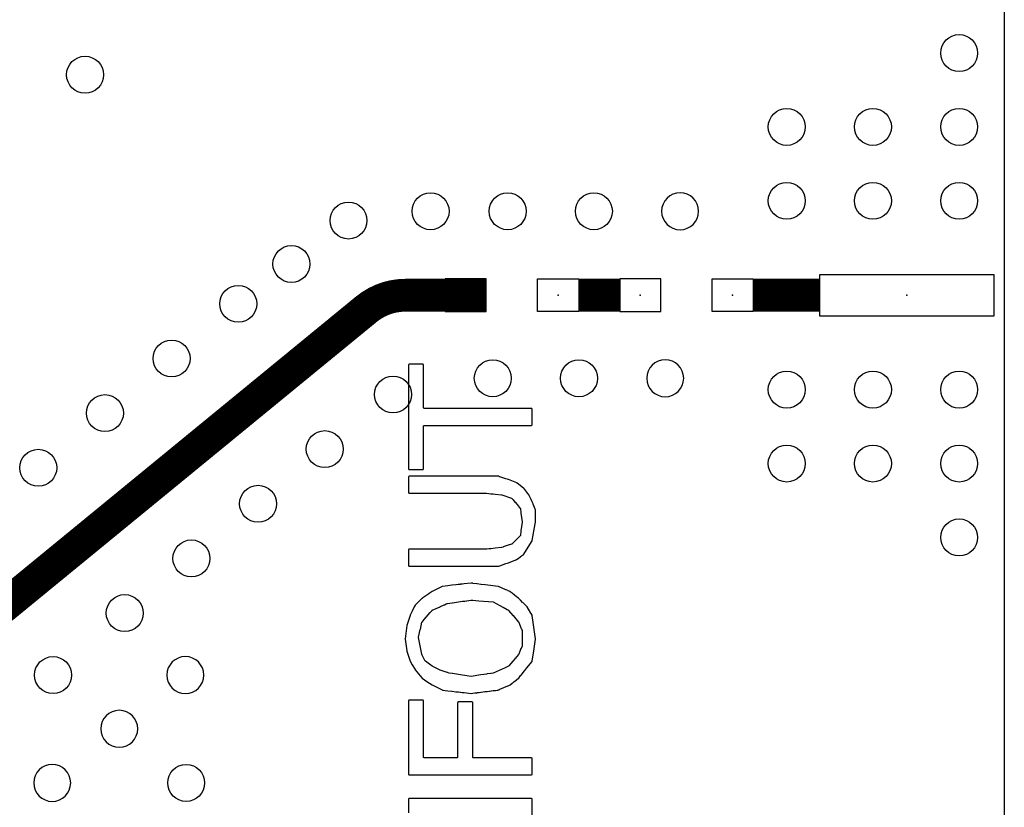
# Model space of a CAD drawing. Extents: x -0.28 to 1.53, y -0.26 to 1.53.
# Tile 12 of 45: x 1.02 to 1.5, y 0.78 to 1.16. Entities that reach past the tile are written whole.
import ezdxf
from ezdxf.enums import TextEntityAlignment as Align

# ---------------------------------------------------------------- set-up
doc = ezdxf.new("R2010")
doc.units = 0
doc.header["$MEASUREMENT"] = 0
doc.linetypes.add('SSCOMP', pattern=[101, 100, 1])
doc.layers.get('0').update_dxf_attribs({"linetype": 'CONTINUOUS'})
for name, color, linetype in [('COM-NS', 4, 'CONTINUOUS'), ('HOL', 1, 'CONTINUOUS'), ('LND-NS', 5, 'CONTINUOUS'), ('NET', 7, 'CONTINUOUS'), ('PAD-NS', 5, 'CONTINUOUS'), ('PCB', 7, 'CONTINUOUS'), ('SLK-NS', 7, 'CONTINUOUS'), ('TRA-03', 40, 'CONTINUOUS'), ('TRA-NS', 5, 'CONTINUOUS'), ('via', 7, 'CONTINUOUS')]:
    doc.layers.add(name, color=color, linetype=linetype)
doc.layers.get('COM-NS').off()
doc.layers.get('TRA-03').off()

# ---------------------------------------------------------------- blocks, each defined once
blk = doc.blocks.new('PAD-NS-4-D085-D02')
at = {"layer": 'PAD-NS'}
blk.add_lwpolyline([(-0.0425, -0.01), (0.0425, -0.01), (0.0425, 0.01), (-0.0425, 0.01)], close=True, dxfattribs=at)
blk.add_point((0, 0), dxfattribs=at)
blk = doc.blocks.new('HOL-D018')
at = {"layer": 'HOL'}
blk.add_circle((0, 0), 0.009, dxfattribs=at)
blk = doc.blocks.new('VIA-D018-D0')
at = {"layer": 'HOL'}
blk.add_blockref('HOL-D018', (0, 0), dxfattribs=at)
at = {"layer": 'NET'}
blk.add_attdef('NET', text='', height=0.01, dxfattribs=at).set_placement((0, 0), align=Align.MIDDLE)
blk = doc.blocks.new('SMA-NS')
at = {"layer": 'PAD-NS'}
blk.add_blockref('PAD-NS-4-D085-D02', (0.0475, 0), dxfattribs=at)
at = {"layer": 'via'}
for p in [(0.022, 0.118), (0.022, 0.082), (0.064, 0.082), (0.106, 0.082), (0.022, 0.046), (0.064, 0.046), (0.106, 0.046), (0.022, -0.046), (0.064, -0.046), (0.106, -0.046), (0.022, -0.082), (0.064, -0.082), (0.106, -0.082), (0.022, -0.118)]:
    blk.add_blockref('VIA-D018-D0', p, dxfattribs=at)
blk = doc.blocks.new('LND-NS-4-D02-D016')
at = {"layer": 'LND-NS'}
blk.add_lwpolyline([(-0.01, -0.008), (0.01, -0.008), (0.01, 0.008), (-0.01, 0.008)], close=True, dxfattribs=at)
blk.add_point((0, 0), dxfattribs=at)
blk = doc.blocks.new('0402_16-NS')
at = {"layer": 'LND-NS'}
blk.add_blockref('LND-NS-4-D02-D016', (-0.0225, 0), dxfattribs=at)
at = {"layer": 'LND-NS', "xscale": -1}
blk.add_blockref('LND-NS-4-D02-D016', (0.0225, 0), dxfattribs=at)

msp = doc.modelspace()

# ---------------------------------------------------------------- linework, layer by layer
at = {"layer": 'PCB'}
msp.add_lwpolyline([(0, 1.5), (1.5, 1.5), (1.5, 0), (0, 0)], close=True, dxfattribs=at)
at = {"layer": 'SLK-NS'}
for points in [[(1.20967, 0.94042), (1.209676, 0.940342), (1.209694, 0.940265), (1.209724, 0.940193), (1.209765, 0.940126), (1.209816, 0.940066), (1.209876, 0.940015), (1.209943, 0.939974), (1.210015, 0.939944), (1.210092, 0.939926), (1.21017, 0.93992), (1.21661, 0.93992), (1.216688, 0.939926), (1.216765, 0.939944), (1.216837, 0.939974), (1.216904, 0.940015), (1.216964, 0.940066), (1.217015, 0.940126), (1.217056, 0.940193), (1.217086, 0.940265), (1.217104, 0.940342), (1.21711, 0.94042), (1.21711, 0.961192), (1.217318, 0.9614), (1.2695, 0.9614), (1.269578, 0.961406), (1.269655, 0.961424), (1.269727, 0.961454), (1.269794, 0.961495), (1.269854, 0.961546), (1.269905, 0.961606), (1.269946, 0.961673), (1.269976, 0.961745), (1.269994, 0.961822), (1.27, 0.9619), (1.27, 0.96917), (1.269994, 0.969248), (1.269976, 0.969325), (1.269946, 0.969397), (1.269905, 0.969464), (1.269854, 0.969524), (1.269794, 0.969575), (1.269727, 0.969616), (1.269655, 0.969646), (1.269578, 0.969664), (1.2695, 0.96967), (1.217318, 0.96967), (1.21711, 0.969878), (1.21711, 0.99066), (1.217104, 0.990738), (1.217086, 0.990815), (1.217056, 0.990887), (1.217015, 0.990954), (1.216964, 0.991014), (1.216904, 0.991065), (1.216837, 0.991106), (1.216765, 0.991136), (1.216688, 0.991154), (1.21661, 0.99116), (1.21017, 0.99116), (1.210092, 0.991154), (1.210015, 0.991136), (1.209943, 0.991106), (1.209876, 0.991065), (1.209816, 0.991014), (1.209765, 0.990954), (1.209724, 0.990887), (1.209694, 0.990815), (1.209676, 0.990738), (1.20967, 0.99066)], [(1.20967, 0.89331), (1.209676, 0.893232), (1.209694, 0.893155), (1.209724, 0.893083), (1.209765, 0.893016), (1.209816, 0.892956), (1.209876, 0.892905), (1.209943, 0.892864), (1.210015, 0.892834), (1.210092, 0.892816), (1.21017, 0.89281), (1.253393, 0.89281), (1.253472, 0.892817), (1.253548, 0.892836), (1.254115, 0.893025), (1.254155, 0.893034), (1.254202, 0.893053), (1.257136, 0.89403), (1.257155, 0.894034), (1.257177, 0.894043), (1.258418, 0.894456), (1.258418, 0.894457), (1.258447, 0.894466), (1.261144, 0.895551), (1.261155, 0.895554), (1.261227, 0.895584), (1.261231, 0.895587), (1.262129, 0.895948), (1.262155, 0.895954), (1.262227, 0.895984), (1.262243, 0.895994), (1.262497, 0.896096), (1.262496, 0.896098), (1.262543, 0.896118), (1.26261, 0.89616), (1.263243, 0.896634), (1.263294, 0.896665), (1.263354, 0.896716), (1.263356, 0.896718), (1.264255, 0.897391), (1.264294, 0.897415), (1.264347, 0.89746), (1.265266, 0.898148), (1.265294, 0.898165), (1.265331, 0.898197), (1.26579, 0.89854), (1.265789, 0.898541), (1.265811, 0.898557), (1.265867, 0.898612), (1.265914, 0.898675), (1.266398, 0.899448), (1.266405, 0.899456), (1.266446, 0.899523), (1.266448, 0.899527), (1.269954, 0.905125), (1.269953, 0.905126), (1.26997, 0.905153), (1.270002, 0.905225), (1.270022, 0.905301), (1.271485, 0.913383), (1.271494, 0.913422), (1.271496, 0.913442), (1.271641, 0.914251), (1.271644, 0.914262), (1.27165, 0.91434), (1.27165, 0.91999), (1.271649, 0.920006), (1.271649, 0.920023), (1.271646, 0.920047), (1.271644, 0.920068), (1.271641, 0.920083), (1.271638, 0.920101), (1.271632, 0.920121), (1.271626, 0.920145), (1.271617, 0.920167), (1.271614, 0.920176), (1.271478, 0.920514), (1.271476, 0.920525), (1.271446, 0.920597), (1.271444, 0.9206), (1.27048, 0.923007), (1.270476, 0.923025), (1.270446, 0.923097), (1.270441, 0.923106), (1.270004, 0.924196), (1.270002, 0.924195), (1.269987, 0.924233), (1.269468, 0.925274), (1.269446, 0.925327), (1.269423, 0.925365), (1.268452, 0.927312), (1.268446, 0.927327), (1.268439, 0.927338), (1.268367, 0.927483), (1.268362, 0.927494), (1.26832, 0.92756), (1.266416, 0.930096), (1.266405, 0.930114), (1.266384, 0.930139), (1.26591, 0.93077), (1.265909, 0.93077), (1.265869, 0.930818), (1.26581, 0.93087), (1.26261, 0.93327), (1.262609, 0.933269), (1.262566, 0.933299), (1.262496, 0.933334), (1.258446, 0.934954), (1.258445, 0.934953), (1.258418, 0.934964), (1.257177, 0.935377), (1.257155, 0.935386), (1.257136, 0.93539), (1.254202, 0.936367), (1.254155, 0.936386), (1.254115, 0.936395), (1.253557, 0.936581), (1.253545, 0.936586), (1.253468, 0.936604), (1.25339, 0.93661), (1.21017, 0.93661), (1.210092, 0.936604), (1.210015, 0.936586), (1.209943, 0.936556), (1.209876, 0.936515), (1.209816, 0.936464), (1.209765, 0.936404), (1.209724, 0.936337), (1.209694, 0.936265), (1.209676, 0.936188), (1.20967, 0.93611), (1.20967, 0.92885), (1.209676, 0.928772), (1.209694, 0.928695), (1.209724, 0.928623), (1.209765, 0.928556), (1.209816, 0.928496), (1.209876, 0.928445), (1.209943, 0.928404), (1.210015, 0.928374), (1.210092, 0.928356), (1.21017, 0.92835), (1.247649, 0.92835), (1.247685, 0.928343), (1.248917, 0.928207), (1.248922, 0.928206), (1.248942, 0.928204), (1.249918, 0.928097), (1.249922, 0.928096), (1.249935, 0.928095), (1.25092, 0.927986), (1.250922, 0.927986), (1.250929, 0.927985), (1.251922, 0.927876), (1.251923, 0.927876), (1.255079, 0.927528), (1.255136, 0.927511), (1.255139, 0.92751), (1.259835, 0.925948), (1.259845, 0.925944), (1.259854, 0.925942), (1.260019, 0.925887), (1.260134, 0.925812), (1.260589, 0.925266), (1.260595, 0.925256), (1.260646, 0.925196), (1.26065, 0.925192), (1.261591, 0.924063), (1.261595, 0.924056), (1.261646, 0.923996), (1.261647, 0.923995), (1.262593, 0.922859), (1.262595, 0.922856), (1.262626, 0.922819), (1.264169, 0.920966), (1.264223, 0.92084), (1.264506, 0.918583), (1.264506, 0.918581), (1.26504, 0.91433), (1.26504, 0.91427), (1.264508, 0.910026), (1.264506, 0.910018), (1.264505, 0.91), (1.264224, 0.907763), (1.264158, 0.907626), (1.260128, 0.903596), (1.260028, 0.903536), (1.259854, 0.903478), (1.259845, 0.903476), (1.259835, 0.903472), (1.25888, 0.903154), (1.258845, 0.903146), (1.258803, 0.903129), (1.25586, 0.90215), (1.255845, 0.902146), (1.255827, 0.902139), (1.255139, 0.90191), (1.255136, 0.901909), (1.255079, 0.901892), (1.251923, 0.901544), (1.251922, 0.901544), (1.250929, 0.901435), (1.250922, 0.901434), (1.25092, 0.901434), (1.249935, 0.901325), (1.249922, 0.901324), (1.249918, 0.901323), (1.248942, 0.901216), (1.248922, 0.901214), (1.248917, 0.901213), (1.247948, 0.901106), (1.247922, 0.901104), (1.247915, 0.901102), (1.247685, 0.901077), (1.247685, 0.901076), (1.247642, 0.90107), (1.21017, 0.90107), (1.210092, 0.901064), (1.210015, 0.901046), (1.209943, 0.901016), (1.209876, 0.900975), (1.209816, 0.900924), (1.209765, 0.900864), (1.209724, 0.900797), (1.209694, 0.900725), (1.209676, 0.900648), (1.20967, 0.90057)], [(1.20802, 0.857288), (1.208025, 0.857209), (1.208835, 0.851529), (1.208836, 0.851529), (1.208837, 0.851518), (1.208856, 0.851442), (1.210476, 0.846582), (1.210477, 0.846582), (1.210486, 0.846553), (1.210521, 0.846482), (1.211554, 0.844764), (1.211554, 0.844763), (1.211559, 0.844754), (1.212961, 0.842422), (1.212962, 0.842423), (1.212999, 0.842368), (1.216229, 0.838328), (1.216281, 0.838273), (1.216342, 0.838224), (1.218698, 0.836651), (1.218706, 0.836645), (1.218731, 0.83663), (1.221212, 0.834974), (1.221213, 0.834975), (1.221266, 0.834943), (1.226126, 0.832514), (1.226138, 0.832507), (1.226211, 0.83248), (1.226288, 0.832464), (1.228915, 0.832138), (1.228922, 0.832136), (1.228938, 0.832135), (1.230901, 0.831891), (1.230922, 0.831886), (1.230971, 0.831882), (1.232808, 0.831654), (1.232815, 0.831653), (1.23288, 0.831646), (1.232922, 0.831636), (1.233, 0.83163), (1.233013, 0.831631), (1.233891, 0.831533), (1.233922, 0.831526), (1.234, 0.83152), (1.234006, 0.83152), (1.234901, 0.831421), (1.234922, 0.831416), (1.234997, 0.83141), (1.235911, 0.831308), (1.235922, 0.831306), (1.23596, 0.831303), (1.236922, 0.831196), (1.236923, 0.831196), (1.240185, 0.830834), (1.240224, 0.83083), (1.240302, 0.830834), (1.240993, 0.830921), (1.241, 0.83092), (1.241078, 0.830926), (1.241125, 0.830937), (1.242071, 0.831055), (1.242078, 0.831056), (1.242081, 0.831057), (1.242991, 0.831171), (1.243, 0.83117), (1.243078, 0.831176), (1.243129, 0.831188), (1.244063, 0.831305), (1.244078, 0.831306), (1.244085, 0.831308), (1.244989, 0.831421), (1.245, 0.83142), (1.245078, 0.831426), (1.245132, 0.831439), (1.246055, 0.831554), (1.246078, 0.831556), (1.246088, 0.831558), (1.246987, 0.831671), (1.247, 0.83167), (1.247078, 0.831676), (1.247136, 0.83169), (1.248047, 0.831804), (1.248078, 0.831806), (1.248092, 0.831809), (1.248986, 0.831921), (1.249, 0.83192), (1.249078, 0.831926), (1.249139, 0.83194), (1.250039, 0.832053), (1.250078, 0.832056), (1.250095, 0.83206), (1.250984, 0.832171), (1.251, 0.83217), (1.251078, 0.832176), (1.251143, 0.832191), (1.252031, 0.832302), (1.252078, 0.832306), (1.252099, 0.832311), (1.252982, 0.832421), (1.253, 0.83242), (1.253078, 0.832426), (1.253147, 0.832442), (1.253402, 0.832474), (1.253402, 0.832475), (1.253462, 0.832485), (1.253537, 0.83251), (1.254154, 0.832774), (1.254155, 0.832774), (1.254227, 0.832804), (1.254233, 0.832807), (1.258153, 0.834483), (1.258155, 0.834484), (1.258227, 0.834514), (1.258234, 0.834518), (1.259197, 0.83493), (1.259196, 0.834931), (1.259227, 0.834944), (1.259242, 0.834953), (1.259248, 0.834956), (1.259261, 0.834965), (1.259294, 0.834985), (1.259306, 0.834996), (1.259313, 0.835), (1.260287, 0.835781), (1.260294, 0.835785), (1.26032, 0.835807), (1.261279, 0.836576), (1.261294, 0.836585), (1.261351, 0.836633), (1.262272, 0.837371), (1.262294, 0.837385), (1.262354, 0.837436), (1.262358, 0.83744), (1.263264, 0.838167), (1.263294, 0.838185), (1.263354, 0.838236), (1.263364, 0.838248), (1.263367, 0.83825), (1.26342, 0.838308), (1.264371, 0.839496), (1.264405, 0.839536), (1.264411, 0.839547), (1.265381, 0.840758), (1.265405, 0.840786), (1.265409, 0.840793), (1.266392, 0.842021), (1.266405, 0.842036), (1.266407, 0.84204), (1.267402, 0.843283), (1.267405, 0.843286), (1.267405, 0.843287), (1.269919, 0.846428), (1.269932, 0.846443), (1.269974, 0.84651), (1.270004, 0.846582), (1.270023, 0.846658), (1.270492, 0.849483), (1.270494, 0.849492), (1.270495, 0.849499), (1.270823, 0.851478), (1.270825, 0.851489), (1.271643, 0.857183), (1.271643, 0.857187), (1.271645, 0.857199), (1.271647, 0.857225), (1.27165, 0.857262), (1.27165, 0.857277), (1.271647, 0.857313), (1.271645, 0.857341), (1.271643, 0.857355), (1.270015, 0.868741), (1.270013, 0.868741), (1.270007, 0.868782), (1.269984, 0.868857), (1.269949, 0.868927), (1.269448, 0.869762), (1.269446, 0.869767), (1.269405, 0.869834), (1.269404, 0.869835), (1.267549, 0.872927), (1.267548, 0.872926), (1.267524, 0.872964), (1.267473, 0.873024), (1.267361, 0.873136), (1.267354, 0.873144), (1.267345, 0.873151), (1.266375, 0.874119), (1.266354, 0.874144), (1.266329, 0.874166), (1.265389, 0.875103), (1.265354, 0.875144), (1.265312, 0.87518), (1.264402, 0.876087), (1.264354, 0.876144), (1.264295, 0.876194), (1.263403, 0.877084), (1.263402, 0.877083), (1.263378, 0.877106), (1.263354, 0.877134), (1.263294, 0.877185), (1.263243, 0.877216), (1.262366, 0.87792), (1.262354, 0.877934), (1.262294, 0.877985), (1.262256, 0.878008), (1.261359, 0.878728), (1.261354, 0.878734), (1.261294, 0.878785), (1.261269, 0.8788), (1.260341, 0.879545), (1.260294, 0.879585), (1.260282, 0.879592), (1.259313, 0.88037), (1.259312, 0.880369), (1.259294, 0.880385), (1.259278, 0.880395), (1.259267, 0.880403), (1.259252, 0.880411), (1.259227, 0.880426), (1.259202, 0.880436), (1.259197, 0.880439), (1.25823, 0.880854), (1.258227, 0.880856), (1.258183, 0.880874), (1.257234, 0.881282), (1.257227, 0.881286), (1.257155, 0.881316), (1.257153, 0.881316), (1.253555, 0.882861), (1.253552, 0.882863), (1.253545, 0.882866), (1.253537, 0.882869), (1.253479, 0.88289), (1.253402, 0.882906), (1.247088, 0.883692), (1.247078, 0.883694), (1.247054, 0.883696), (1.245099, 0.883939), (1.245078, 0.883944), (1.24503, 0.883948), (1.243109, 0.884187), (1.243078, 0.884194), (1.243006, 0.8842), (1.24112, 0.884434), (1.241078, 0.884444), (1.241, 0.88445), (1.240996, 0.88445), (1.240302, 0.884535), (1.240263, 0.884539), (1.240185, 0.884537), (1.236923, 0.884174), (1.236922, 0.884174), (1.23596, 0.884067), (1.235922, 0.884064), (1.235911, 0.884062), (1.234997, 0.88396), (1.234922, 0.883954), (1.234901, 0.883949), (1.234006, 0.88385), (1.234, 0.88385), (1.233922, 0.883844), (1.233891, 0.883837), (1.233013, 0.883739), (1.233, 0.88374), (1.232922, 0.883734), (1.23288, 0.883724), (1.232815, 0.883717), (1.232815, 0.883716), (1.232808, 0.883716), (1.230971, 0.883488), (1.230922, 0.883484), (1.230901, 0.883479), (1.228938, 0.883235), (1.228922, 0.883234), (1.228915, 0.883232), (1.226288, 0.882906), (1.226288, 0.882905), (1.226276, 0.882904), (1.226199, 0.882887), (1.226126, 0.882857), (1.221266, 0.880427), (1.221267, 0.880426), (1.221213, 0.880396), (1.219773, 0.879436), (1.219706, 0.879395), (1.219686, 0.879378), (1.218712, 0.878729), (1.218706, 0.878725), (1.218704, 0.878723), (1.216773, 0.877436), (1.216706, 0.877395), (1.216686, 0.877378), (1.216323, 0.877136), (1.216306, 0.877125), (1.216246, 0.877074), (1.213036, 0.873864), (1.213037, 0.873863), (1.213034, 0.873861), (1.212983, 0.873801), (1.212943, 0.873734), (1.212557, 0.872961), (1.212554, 0.872957), (1.212552, 0.872951), (1.211557, 0.870961), (1.211554, 0.870957), (1.211552, 0.870951), (1.210557, 0.868961), (1.210554, 0.868957), (1.210552, 0.868951), (1.210518, 0.868885), (1.210516, 0.868881), (1.210514, 0.868875), (1.210513, 0.868874), (1.210486, 0.868808), (1.208857, 0.863928), (1.20885, 0.863909), (1.208834, 0.863832), (1.208024, 0.857342)], [(1.21464, 0.858048), (1.21464, 0.858156), (1.215476, 0.861924), (1.215476, 0.861925), (1.215494, 0.862002), (1.215495, 0.862009), (1.216263, 0.865476), (1.216317, 0.865578), (1.217345, 0.866779), (1.217354, 0.866786), (1.217405, 0.866846), (1.21741, 0.866854), (1.218354, 0.867956), (1.218361, 0.867964), (1.220339, 0.870273), (1.220354, 0.870286), (1.220405, 0.870346), (1.220414, 0.870361), (1.221201, 0.87128), (1.22129, 0.871344), (1.223151, 0.872173), (1.223155, 0.872174), (1.223227, 0.872204), (1.223244, 0.872214), (1.225147, 0.873062), (1.225155, 0.873064), (1.225227, 0.873094), (1.22525, 0.873108), (1.227142, 0.873951), (1.227155, 0.873954), (1.227227, 0.873984), (1.227256, 0.874002), (1.228116, 0.874385), (1.228155, 0.874394), (1.228227, 0.874424), (1.228289, 0.874462), (1.228625, 0.874612), (1.228699, 0.874628), (1.231034, 0.874963), (1.231078, 0.874966), (1.23111, 0.874974), (1.234028, 0.875392), (1.234078, 0.875396), (1.234115, 0.875405), (1.236074, 0.875686), (1.236078, 0.875686), (1.236081, 0.875687), (1.237022, 0.875822), (1.237078, 0.875826), (1.23712, 0.875836), (1.237991, 0.875961), (1.238, 0.87596), (1.238078, 0.875966), (1.238155, 0.875984), (1.238156, 0.875984), (1.239067, 0.876115), (1.239078, 0.876116), (1.239086, 0.876118), (1.240015, 0.876251), (1.240078, 0.876256), (1.240124, 0.876267), (1.240216, 0.87628), (1.240264, 0.87628), (1.240902, 0.876231), (1.240922, 0.876226), (1.241, 0.87622), (1.24102, 0.876222), (1.243914, 0.875998), (1.243922, 0.875996), (1.244, 0.87599), (1.244008, 0.875991), (1.250939, 0.875455), (1.251035, 0.875426), (1.255733, 0.872818), (1.255773, 0.872794), (1.255789, 0.872787), (1.257737, 0.871706), (1.257773, 0.871684), (1.257788, 0.871678), (1.258393, 0.871342), (1.258462, 0.871288), (1.260591, 0.868802), (1.260595, 0.868796), (1.260646, 0.868736), (1.260653, 0.86873), (1.26336, 0.86557), (1.263399, 0.865502), (1.26452, 0.862713), (1.264524, 0.862695), (1.264554, 0.862623), (1.26456, 0.862613), (1.265025, 0.861457), (1.26504, 0.86136), (1.26504, 0.85401), (1.265025, 0.853913), (1.26456, 0.852757), (1.264554, 0.852747), (1.264524, 0.852675), (1.26452, 0.852657), (1.263399, 0.849868), (1.26336, 0.8498), (1.261661, 0.847817), (1.261646, 0.847804), (1.261595, 0.847744), (1.261586, 0.847729), (1.260653, 0.84664), (1.260646, 0.846634), (1.260595, 0.846574), (1.260591, 0.846568), (1.258668, 0.844322), (1.258646, 0.844304), (1.258595, 0.844244), (1.258581, 0.844222), (1.258469, 0.84409), (1.25838, 0.844026), (1.256848, 0.843347), (1.256845, 0.843346), (1.256773, 0.843316), (1.256757, 0.843306), (1.251005, 0.840755), (1.250953, 0.840738), (1.250936, 0.840735), (1.250922, 0.840734), (1.250909, 0.840731), (1.249981, 0.840589), (1.249922, 0.840584), (1.249865, 0.840571), (1.247942, 0.840276), (1.247922, 0.840274), (1.247903, 0.84027), (1.244948, 0.839816), (1.244922, 0.839814), (1.244897, 0.839808), (1.240283, 0.8391), (1.240207, 0.8391), (1.239085, 0.839272), (1.239078, 0.839274), (1.239071, 0.839275), (1.234108, 0.840037), (1.234078, 0.840044), (1.234047, 0.840046), (1.231097, 0.8405), (1.231078, 0.840504), (1.231058, 0.840506), (1.229529, 0.84074), (1.229487, 0.840751), (1.228178, 0.841187), (1.228155, 0.841196), (1.228136, 0.841201), (1.225202, 0.842177), (1.225155, 0.842196), (1.225115, 0.842205), (1.224576, 0.842385), (1.224524, 0.842407), (1.224231, 0.842553), (1.224227, 0.842556), (1.224221, 0.842559), (1.223231, 0.843053), (1.223227, 0.843056), (1.223221, 0.843059), (1.222231, 0.843553), (1.222227, 0.843556), (1.221265, 0.844037), (1.221223, 0.844063), (1.217984, 0.846489), (1.217915, 0.846578), (1.216465, 0.849461), (1.216446, 0.849507), (1.216423, 0.849544), (1.216295, 0.849799), (1.216274, 0.849867)], [(1.20967, 0.79166), (1.209676, 0.791582), (1.209694, 0.791505), (1.209724, 0.791433), (1.209765, 0.791366), (1.209816, 0.791306), (1.209876, 0.791255), (1.209943, 0.791214), (1.210015, 0.791184), (1.210092, 0.791166), (1.21017, 0.79116), (1.2695, 0.79116), (1.269578, 0.791166), (1.269655, 0.791184), (1.269727, 0.791214), (1.269794, 0.791255), (1.269854, 0.791306), (1.269905, 0.791366), (1.269946, 0.791433), (1.269976, 0.791505), (1.269994, 0.791582), (1.27, 0.79166), (1.27, 0.79892), (1.269994, 0.798998), (1.269976, 0.799075), (1.269946, 0.799147), (1.269905, 0.799214), (1.269854, 0.799274), (1.269794, 0.799325), (1.269727, 0.799366), (1.269655, 0.799396), (1.269578, 0.799414), (1.2695, 0.79942), (1.241278, 0.79942), (1.24107, 0.799628), (1.24107, 0.82619), (1.241064, 0.826268), (1.241046, 0.826345), (1.241016, 0.826417), (1.240975, 0.826484), (1.240924, 0.826544), (1.240864, 0.826595), (1.240797, 0.826636), (1.240725, 0.826666), (1.240648, 0.826684), (1.24057, 0.82669), (1.23414, 0.82669), (1.234062, 0.826684), (1.233985, 0.826666), (1.233913, 0.826636), (1.233846, 0.826595), (1.233786, 0.826544), (1.233735, 0.826484), (1.233694, 0.826417), (1.233664, 0.826345), (1.233646, 0.826268), (1.23364, 0.82619), (1.23364, 0.799628), (1.233432, 0.79942), (1.217318, 0.79942), (1.21711, 0.799628), (1.21711, 0.82702), (1.217104, 0.827098), (1.217086, 0.827175), (1.217056, 0.827247), (1.217015, 0.827314), (1.216964, 0.827374), (1.216904, 0.827425), (1.216837, 0.827466), (1.216765, 0.827496), (1.216688, 0.827514), (1.21661, 0.82752), (1.21017, 0.82752), (1.210092, 0.827514), (1.210015, 0.827496), (1.209943, 0.827466), (1.209876, 0.827425), (1.209816, 0.827374), (1.209765, 0.827314), (1.209724, 0.827247), (1.209694, 0.827175), (1.209676, 0.827098), (1.20967, 0.82702)]]:
    msp.add_lwpolyline(points, close=True, dxfattribs=at)
msp.add_lwpolyline([(1.27, 0.7708), (1.27, 0.77909), (1.269994, 0.779168), (1.269976, 0.779245), (1.269946, 0.779317), (1.269905, 0.779384), (1.269854, 0.779444), (1.269794, 0.779495), (1.269727, 0.779536), (1.269655, 0.779566), (1.269578, 0.779584), (1.2695, 0.77959), (1.21017, 0.77959), (1.210092, 0.779584), (1.210015, 0.779566), (1.209943, 0.779536), (1.209876, 0.779495), (1.209816, 0.779444), (1.209765, 0.779384), (1.209724, 0.779317), (1.209694, 0.779245), (1.209676, 0.779168), (1.20967, 0.77909), (1.20967, 0.77265)], dxfattribs=at)
at = {"layer": 'TRA-NS', "linetype": 'SSCOMP', "const_width": 0.016}
msp.add_lwpolyline([(0.93859, 0.81258), (1.189214, 1.018014, -0.1733643), (1.208232, 1.024812), (1.247634, 1.024812)], format="xyb", dxfattribs=at)
for points in [[(1.292634, 1.024812), (1.312634, 1.024812)], [(1.377634, 1.024812), (1.41, 1.024812)]]:
    msp.add_lwpolyline(points, dxfattribs=at)

# ---------------------------------------------------------------- block references
at = {"rotation": 8.78329537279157}
msp.add_blockref('VIA-D018-D0', (1.036538, 0.839768), dxfattribs=at)
at = {"xscale": -1, "rotation": 351.2167046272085}
msp.add_blockref('VIA-D018-D0', (1.101005, 0.839768), dxfattribs=at)
at = {"xscale": -1}
for p in [(1.068827, 0.813579), (1.036149, 0.787195)]:
    msp.add_blockref('VIA-D018-D0', p, dxfattribs=at)
msp.add_blockref('VIA-D018-D0', (1.101395, 0.787195))
at = {"layer": 'COM-NS', "rotation": 180}
msp.add_blockref('SMA-NS', (1.5, 1.024812), dxfattribs=at)
at = {"layer": 'COM-NS'}
for p in [(1.260134, 1.024812), (1.345134, 1.024812)]:
    msp.add_blockref('0402_16-NS', p, dxfattribs=at)
at = {"layer": 'TRA-03'}
for p in [(1.052136, 1.132254), (1.220494, 1.0657), (1.25804, 1.0657), (1.30004, 1.0657), (1.180496, 1.061196), (1.152682, 1.040027), (1.126802, 1.020618), (1.09432, 0.993992), (1.250789, 0.984337), (1.292789, 0.984337), (1.202177, 0.97646), (1.061838, 0.967367), (1.168911, 0.949835), (1.029356, 0.940742), (1.136428, 0.92321), (1.103946, 0.896584), (1.071464, 0.869959)]:
    msp.add_blockref('VIA-D018-D0', p, dxfattribs=at)
at = {"layer": 'TRA-03', "xscale": -1}
for p in [(1.34204, 1.0657), (1.334789, 0.984337)]:
    msp.add_blockref('VIA-D018-D0', p, dxfattribs=at)

doc.saveas('drawing.dxf')
